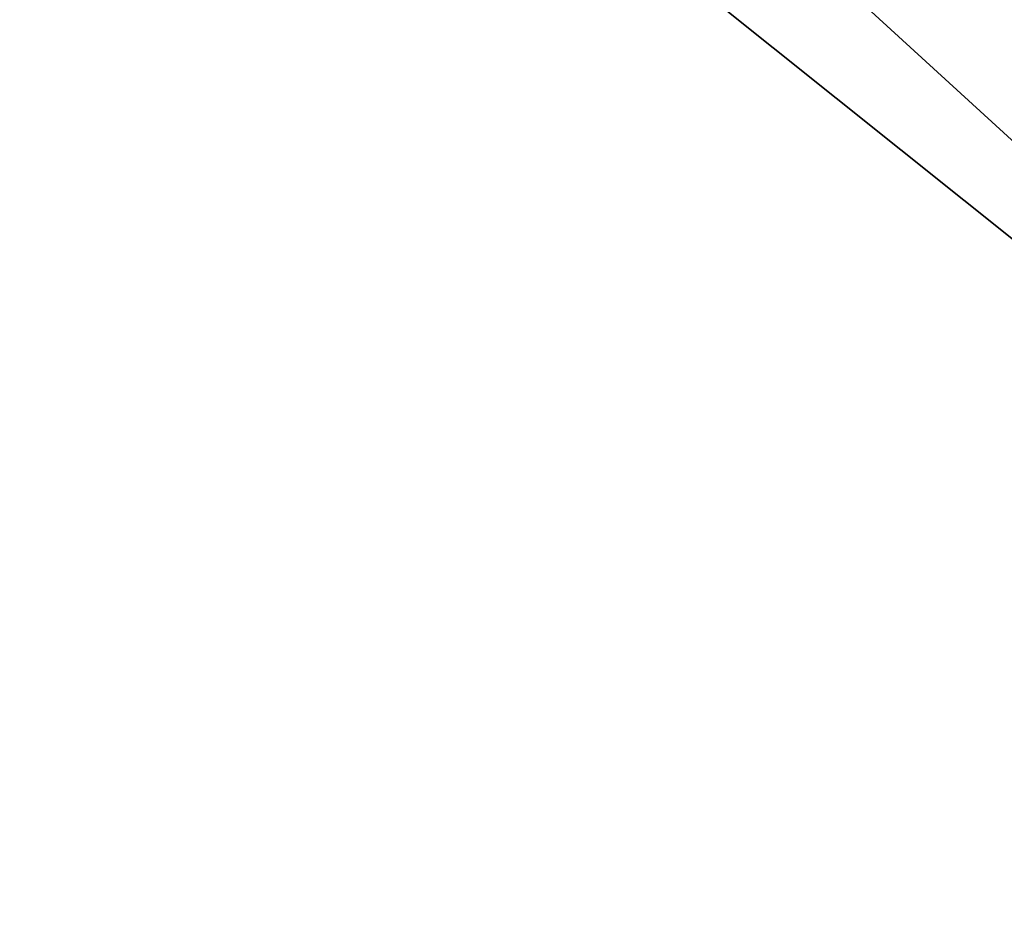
# Model space of a CAD drawing. Extents: x 5 to 504, y 5 to 504.
# Tile 170 of 256: x 244.0865 to 244.09712, y 237.31793 to 237.32757. Entities that reach past the tile are written whole.
import ezdxf

# ---------------------------------------------------------------- set-up
doc = ezdxf.new("R2010")
doc.units = 0
doc.layers.get('0').update_dxf_attribs({"color": 13, "linetype": 'CONTINUOUS'})

# ---------------------------------------------------------------- blocks, each defined once
blk = doc.blocks.new('GROUP_11')
blk.add_line((19.386933, 52.04873, 94), (24.096712, 55.814713, 94))
mesh = blk.add_polyface()
corners = [(24.096712, 55.814713, 94), (28.978333, 60.452275, 87.2), (22.901927, 57.791728, 87.2), (29.620717, 58.233392, 94)]
mesh.append_faces([[corners[k] for k in face] for face in [(0, 1, 2), (1, 0, 3)]], dxfattribs={"vtx0": -1})
mesh = blk.add_polyface()
corners = [(19.679265, 51.767866, 95.5), (24.096712, 55.814713, 94), (19.386933, 52.04873, 94), (24.30639, 55.467758, 95.5)]
mesh.append_faces([[corners[k] for k in face] for face in [(0, 1, 2), (1, 0, 3)]], dxfattribs={"vtx0": -1})
blk = doc.blocks.new('GROUP_30')
at = {"extrusion": (0, -9.4369e-16, -1), "xscale": 0.3399999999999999, "yscale": 0.3399999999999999, "zscale": 0.4000000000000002, "rotation": 180}
blk.add_blockref('GROUP_11', (-86.3320704, 110.8087796, -38.8), dxfattribs=at)
blk = doc.blocks.new('GROUP_2')
at = {"xscale": 2.5, "yscale": 2.5, "zscale": 2.5}
blk.add_blockref('GROUP_30', (3.254959, 3.008937, 100.352983), dxfattribs=at)

msp = doc.modelspace()

# ---------------------------------------------------------------- block references
msp.add_blockref('GROUP_2', (4.53896, 4.729547))

doc.saveas('drawing.dxf')
